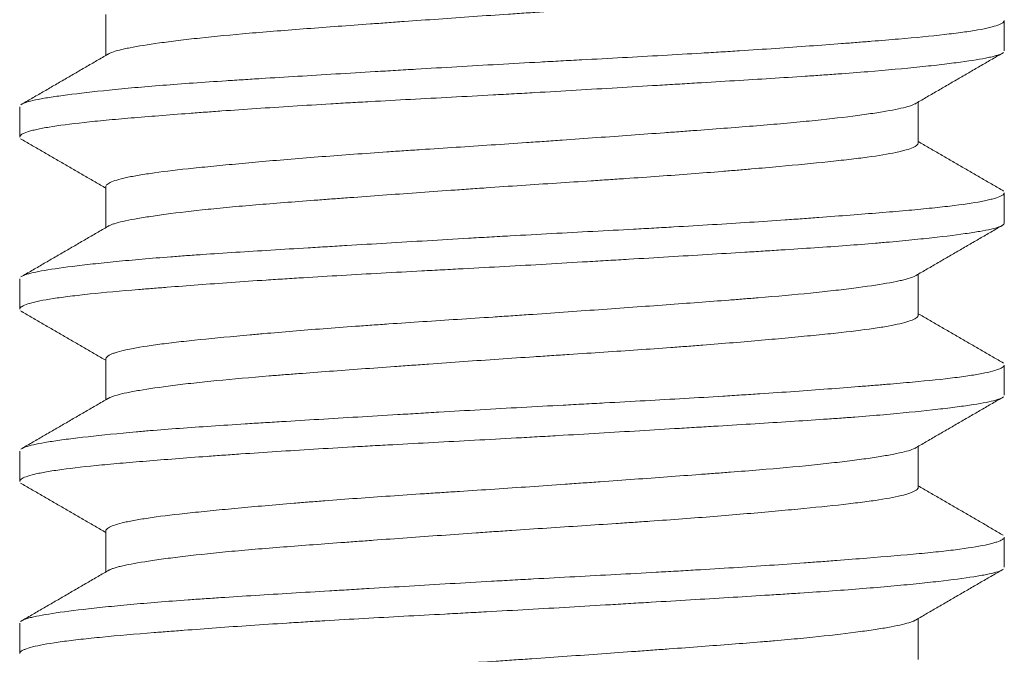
# Model space of a CAD drawing. Header units: millimetres. Extents: x 28 to 2257, y 19 to 785.
# Tile 45 of 55: x 1655.35 to 1659.35, y 378.72 to 381.3. Entities that reach past the tile are written whole.
import ezdxf

# ---------------------------------------------------------------- set-up
doc = ezdxf.new("R2010")
doc.units = ezdxf.units.MM
doc.layers.add('1', color=7, linetype='Continuous', true_color=0xffffff)

msp = doc.modelspace()

# ---------------------------------------------------------------- linework, layer by layer
at = {"layer": '1', "color": 155, "linetype": 'Continuous', "lineweight": 18}
for p, q in [((1655.7032, 381.3193), (1655.7032, 381.1523)), ((1659.3532, 381.1714), (1659.3532, 381.2934)), ((1655.3532, 380.9438), (1655.3532, 380.8215)), ((1659.0032, 380.796), (1659.0032, 380.9626)), ((1655.7032, 380.6189), (1655.7032, 380.4523)), ((1659.35, 380.6003), (1659.3452, 380.6038)), ((1659.3532, 380.4711), (1659.3532, 380.5938)), ((1659.0032, 380.0956), (1659.0032, 380.2626)), ((1655.3532, 380.2434), (1655.3532, 380.1212)), ((1655.7032, 379.9193), (1655.7032, 379.7523)), ((1659.3532, 379.7715), (1659.3532, 379.8936)), ((1655.3532, 379.5439), (1655.3532, 379.4213)), ((1659.0032, 379.3957), (1659.0032, 379.5626)), ((1655.7032, 379.219), (1655.7032, 379.0523)), ((1659.3532, 379.071), (1659.3532, 379.1935)), ((1659.0032, 378.6959), (1659.0032, 378.8626)), ((1655.3532, 378.8434), (1655.3532, 378.7215))]:
    msp.add_line(p, q, dxfattribs=at)
for points, knots in [([(1655.713, 381.158), (1655.7168, 381.1603), (1655.7217, 381.1626), (1655.7359, 381.1679), (1655.7461, 381.171), (1655.7647, 381.1757), (1655.7714, 381.1773), (1655.7857, 381.1804), (1655.7934, 381.182), (1655.834, 381.1899), (1655.8739, 381.1964), (1655.945, 381.2063), (1655.9705, 381.2096), (1656.0117, 381.2146), (1656.0259, 381.2163), (1656.0549, 381.2197), (1656.0698, 381.2213), (1656.1461, 381.2297), (1656.213, 381.2361), (1656.3222, 381.2455), (1656.36, 381.2486), (1656.4387, 381.2549), (1656.479, 381.258), (1656.6025, 381.2674), (1656.6884, 381.2737), (1656.8002, 381.2818), (1656.8228, 381.2835), (1656.8684, 381.2868), (1656.8915, 381.2885), (1656.9611, 381.2935), (1657.0078, 381.2968), (1657.1483, 381.3069), (1657.243, 381.3136), (1657.3624, 381.3217), (1657.3863, 381.3233), (1657.4343, 381.3265), (1657.4584, 381.3281), (1657.5303, 381.3329), (1657.5778, 381.336), (1657.7187, 381.3452), (1657.8108, 381.3513), (1657.9236, 381.3593), (1657.946, 381.3608), (1657.9906, 381.3641), (1658.0128, 381.3657), (1658.0784, 381.3706), (1658.121, 381.3738), (1658.2454, 381.3837), (1658.324, 381.3904), (1658.4166, 381.3987), (1658.4348, 381.4004), (1658.4707, 381.4037), (1658.4883, 381.4054), (1658.5398, 381.4102), (1658.5725, 381.4134), (1658.6656, 381.4228), (1658.7213, 381.4289), (1658.7827, 381.4368), (1658.7945, 381.4384), (1658.8174, 381.4415), (1658.8283, 381.4431), (1658.8596, 381.4479), (1658.8784, 381.4511), (1658.9292, 381.4609), (1658.9552, 381.4675), (1658.9779, 381.4759), (1658.982, 381.4776), (1658.989, 381.481), (1658.992, 381.4827), (1658.9994, 381.4877), (1659.0022, 381.491), (1659.0031, 381.4947), (1659.0031, 381.4952), (1659.0032, 381.4957)], [0, 0, 0, 0, 0.021101, 0.021101, 0.049771, 0.049771, 0.064106, 0.064106, 0.07844, 0.07844, 0.13578, 0.13578, 0.16445, 0.16445, 0.178784, 0.178784, 0.193119, 0.193119, 0.250459, 0.250459, 0.279128, 0.279128, 0.307798, 0.307798, 0.365138, 0.365138, 0.379472, 0.379472, 0.393807, 0.393807, 0.422477, 0.422477, 0.479817, 0.479817, 0.494151, 0.494151, 0.508486, 0.508486, 0.537156, 0.537156, 0.594495, 0.594495, 0.60883, 0.60883, 0.623165, 0.623165, 0.651835, 0.651835, 0.709174, 0.709174, 0.723509, 0.723509, 0.737844, 0.737844, 0.766514, 0.766514, 0.823853, 0.823853, 0.838188, 0.838188, 0.852523, 0.852523, 0.881193, 0.881193, 0.938532, 0.938532, 0.952867, 0.952867, 0.967202, 0.967202, 0.995872, 0.995872, 1, 1, 1, 1]), ([(1655.3619, 380.9542), (1655.3626, 380.9546), (1655.3634, 380.9551), (1655.3761, 380.9615), (1655.3972, 380.9674), (1655.4356, 380.975), (1655.444, 380.9765), (1655.4616, 380.9796), (1655.4898, 380.9842), (1655.5228, 380.9888), (1655.5951, 380.9983), (1655.6517, 381.0048), (1655.7333, 381.013), (1655.7501, 381.0147), (1655.7847, 381.018), (1655.8378, 381.0229), (1655.8947, 381.0277), (1656.0134, 381.0371), (1656.099, 381.0431), (1656.2146, 381.0507), (1656.2381, 381.0522), (1656.2857, 381.0552), (1656.3578, 381.0598), (1656.4321, 381.0643), (1656.5837, 381.0736), (1656.6887, 381.0799), (1656.825, 381.0881), (1656.8526, 381.0897), (1656.9077, 381.093), (1656.9905, 381.098), (1657.0738, 381.1029), (1657.2411, 381.1127), (1657.3536, 381.1191), (1657.4953, 381.1268), (1657.5237, 381.1283), (1657.5802, 381.1314), (1657.6644, 381.1359), (1657.7473, 381.1403), (1657.9114, 381.1493), (1658.0186, 381.1553), (1658.1496, 381.1632), (1658.1756, 381.1648), (1658.227, 381.1679), (1658.303, 381.1727), (1658.3761, 381.1776), (1658.5183, 381.1873), (1658.608, 381.1939), (1658.7134, 381.202), (1658.7342, 381.2036), (1658.7746, 381.2068), (1658.8339, 381.2115), (1658.8888, 381.216), (1658.9931, 381.225), (1659.0552, 381.231), (1659.1231, 381.2387), (1659.1362, 381.2402), (1659.1612, 381.2433), (1659.1969, 381.248), (1659.2275, 381.2527), (1659.282, 381.2623), (1659.3094, 381.2689), (1659.332, 381.2772), (1659.336, 381.2789), (1659.3427, 381.2822), (1659.3502, 381.2867), (1659.3532, 381.2912), (1659.3532, 381.294)], [0, 0, 0, 0, 0.003996, 0.003996, 0.059503, 0.059503, 0.073379, 0.073379, 0.087256, 0.115009, 0.115009, 0.170515, 0.170515, 0.184392, 0.184392, 0.198268, 0.226021, 0.226021, 0.281528, 0.281528, 0.295404, 0.295404, 0.309281, 0.337034, 0.337034, 0.39254, 0.39254, 0.406417, 0.406417, 0.420293, 0.448046, 0.448046, 0.503552, 0.503552, 0.517429, 0.517429, 0.531306, 0.559059, 0.559059, 0.614565, 0.614565, 0.628441, 0.628441, 0.642318, 0.670071, 0.670071, 0.725577, 0.725577, 0.739454, 0.739454, 0.75333, 0.781083, 0.781083, 0.83659, 0.83659, 0.850466, 0.850466, 0.864343, 0.892096, 0.892096, 0.947602, 0.947602, 0.961479, 0.961479, 0.975355, 1, 1, 1, 1]), ([(1659.3437, 381.1603), (1659.339, 381.1577), (1659.3324, 381.1551), (1659.3193, 381.151), (1659.3139, 381.1495), (1659.3019, 381.1465), (1659.2953, 381.145), (1659.2593, 381.1374), (1659.2216, 381.1313), (1659.1522, 381.1219), (1659.1269, 381.1187), (1659.0857, 381.1139), (1659.0714, 381.1122), (1659.0417, 381.109), (1659.0263, 381.1073), (1658.9467, 381.0991), (1658.876, 381.0925), (1658.7596, 381.083), (1658.719, 381.0799), (1658.6557, 381.0753), (1658.6341, 381.0738), (1658.5901, 381.0707), (1658.5676, 381.0692), (1658.4534, 381.0617), (1658.3576, 381.0557), (1658.2074, 381.0465), (1658.1562, 381.0434), (1658.0779, 381.0387), (1658.0515, 381.0371), (1657.9981, 381.0339), (1657.9711, 381.0322), (1657.8354, 381.0241), (1657.7254, 381.0175), (1657.5585, 381.0076), (1657.5025, 381.0044), (1657.418, 380.9995), (1657.3898, 380.9979), (1657.3332, 380.9948), (1657.3047, 380.9932), (1657.1627, 380.9854), (1657.051, 380.9795), (1656.8862, 380.9706), (1656.8317, 380.9676), (1656.7507, 380.9631), (1656.7238, 380.9615), (1656.6703, 380.9585), (1656.6436, 380.9569), (1656.5115, 380.9491), (1656.4107, 380.9427), (1656.2668, 380.933), (1656.2201, 380.9298), (1656.1518, 380.9248), (1656.1293, 380.9232), (1656.085, 380.9199), (1656.0631, 380.9183), (1655.9558, 380.9101), (1655.8775, 380.9039), (1655.7707, 380.8949), (1655.737, 380.8919), (1655.6891, 380.8874), (1655.6735, 380.8859), (1655.6435, 380.8828), (1655.6288, 380.8813), (1655.5586, 380.8736), (1655.5115, 380.8675), (1655.454, 380.8579), (1655.4371, 380.8547), (1655.4151, 380.8498), (1655.4083, 380.8482), (1655.3958, 380.8449), (1655.3902, 380.8432), (1655.3649, 380.8349), (1655.3544, 380.8283), (1655.3532, 380.8215), (1655.3532, 380.821), (1655.3532, 380.8205)], [0, 0, 0, 0, 0.024201, 0.024201, 0.038077, 0.038077, 0.051954, 0.051954, 0.10746, 0.10746, 0.135213, 0.135213, 0.14909, 0.14909, 0.162966, 0.162966, 0.218472, 0.218472, 0.246226, 0.246226, 0.260102, 0.260102, 0.273979, 0.273979, 0.329485, 0.329485, 0.357238, 0.357238, 0.371115, 0.371115, 0.384991, 0.384991, 0.440497, 0.440497, 0.46825, 0.46825, 0.482127, 0.482127, 0.496004, 0.496004, 0.55151, 0.55151, 0.579263, 0.579263, 0.593139, 0.593139, 0.607016, 0.607016, 0.662522, 0.662522, 0.690275, 0.690275, 0.704152, 0.704152, 0.718028, 0.718028, 0.773535, 0.773535, 0.801288, 0.801288, 0.815164, 0.815164, 0.829041, 0.829041, 0.884547, 0.884547, 0.9123, 0.9123, 0.926177, 0.926177, 0.940053, 0.940053, 0.99556, 0.99556, 1, 1, 1, 1]), ([(1658.992, 380.9561), (1658.9905, 380.9553), (1658.9889, 380.9544), (1658.9804, 380.9505), (1658.9717, 380.9474), (1658.9394, 380.9381), (1658.91, 380.9318), (1658.8631, 380.9238), (1658.8532, 380.9221), (1658.8324, 380.9188), (1658.8215, 380.9172), (1658.7876, 380.9122), (1658.7633, 380.9089), (1658.6853, 380.8989), (1658.6265, 380.8922), (1658.5446, 380.8839), (1658.5277, 380.8823), (1658.4932, 380.879), (1658.4756, 380.8774), (1658.4221, 380.8726), (1658.3851, 380.8695), (1658.2707, 380.8602), (1658.1897, 380.854), (1658.0824, 380.846), (1658.0605, 380.8444), (1658.0166, 380.8411), (1657.9945, 380.8395), (1657.9277, 380.8346), (1657.8826, 380.8313), (1657.7457, 380.8214), (1657.6521, 380.8147), (1657.5324, 380.8062), (1657.5083, 380.8045), (1657.4602, 380.8012), (1657.4362, 380.7995), (1657.3643, 380.7945), (1657.3165, 380.7913), (1657.1734, 380.7818), (1657.0786, 380.7757), (1656.9607, 380.7679), (1656.9372, 380.7663), (1656.8908, 380.7631), (1656.8678, 380.7616), (1656.7994, 380.7568), (1656.7098, 380.7505), (1656.6235, 380.744), (1656.5388, 380.7374), (1656.4973, 380.7341), (1656.3754, 380.724), (1656.2999, 380.7172), (1656.195, 380.7074), (1656.1614, 380.7042), (1656.1132, 380.6994), (1656.0975, 380.6978), (1656.0667, 380.6947), (1656.0517, 380.6931), (1655.9788, 380.6852), (1655.928, 380.679), (1655.8628, 380.6695), (1655.8328, 380.6647), (1655.8071, 380.6598), (1655.7909, 380.6565), (1655.7833, 380.6548), (1655.7478, 380.6465), (1655.7278, 380.6397), (1655.71, 380.6297), (1655.7042, 380.6247), (1655.7031, 380.6198), (1655.7032, 380.6182)], [0, 0, 0, 0, 0.007597, 0.007597, 0.036372, 0.036372, 0.093923, 0.093923, 0.10831, 0.10831, 0.122698, 0.122698, 0.151473, 0.151473, 0.209024, 0.209024, 0.223412, 0.223412, 0.237799, 0.237799, 0.266575, 0.266575, 0.324125, 0.324125, 0.338513, 0.338513, 0.352901, 0.352901, 0.381676, 0.381676, 0.439227, 0.439227, 0.453614, 0.453614, 0.468002, 0.468002, 0.496777, 0.496777, 0.554328, 0.554328, 0.568715, 0.568715, 0.583103, 0.583103, 0.611878, 0.640654, 0.640654, 0.669429, 0.669429, 0.72698, 0.72698, 0.755755, 0.755755, 0.770143, 0.770143, 0.78453, 0.78453, 0.842081, 0.842081, 0.870856, 0.885244, 0.885244, 0.899632, 0.899632, 0.957182, 0.957182, 0.985958, 1, 1, 1, 1]), ([(1655.7136, 380.4584), (1655.7139, 380.4586), (1655.7142, 380.4587), (1655.7174, 380.4605), (1655.7207, 380.462), (1655.7284, 380.4652), (1655.7328, 380.4667), (1655.7571, 380.4744), (1655.7844, 380.4806), (1655.8371, 380.4902), (1655.8567, 380.4934), (1655.889, 380.4983), (1655.9003, 380.5), (1655.9237, 380.5033), (1655.9358, 380.505), (1655.9984, 380.5133), (1656.055, 380.52), (1656.1499, 380.5298), (1656.1832, 380.5331), (1656.2531, 380.5396), (1656.2893, 380.5427), (1656.4014, 380.5521), (1656.4807, 380.5582), (1656.5855, 380.566), (1656.6067, 380.5676), (1656.6498, 380.5708), (1656.6717, 380.5724), (1656.7379, 380.5773), (1656.7825, 380.5806), (1656.9181, 380.5904), (1657.0104, 380.5971), (1657.1285, 380.6055), (1657.1522, 380.6071), (1657.1999, 380.6105), (1657.224, 380.6122), (1657.2959, 380.6172), (1657.3437, 380.6205), (1657.4866, 380.63), (1657.5811, 380.6361), (1657.6984, 380.6439), (1657.7218, 380.6454), (1657.7685, 380.6486), (1657.7918, 380.6501), (1657.861, 380.6549), (1657.9062, 380.658), (1658.0393, 380.6675), (1658.1247, 380.674), (1658.2271, 380.6823), (1658.2473, 380.684), (1658.2874, 380.6874), (1658.3072, 380.689), (1658.3652, 380.6941), (1658.4025, 380.6974), (1658.51, 380.7073), (1658.576, 380.7136), (1658.6664, 380.723), (1658.6952, 380.7262), (1658.7487, 380.7324), (1658.7736, 380.7355), (1658.8427, 380.7449), (1658.8815, 380.7513), (1658.9206, 380.7595), (1658.928, 380.7612), (1658.9417, 380.7645), (1658.948, 380.7662), (1658.9655, 380.7712), (1658.975, 380.7746), (1658.9962, 380.784), (1659.0031, 380.7901), (1659.0032, 380.796)], [0, 0, 0, 0, 0.001606, 0.001606, 0.01594, 0.01594, 0.030275, 0.030275, 0.087615, 0.087615, 0.116284, 0.116284, 0.130619, 0.130619, 0.144954, 0.144954, 0.202294, 0.202294, 0.230963, 0.230963, 0.259633, 0.259633, 0.316972, 0.316972, 0.331307, 0.331307, 0.345642, 0.345642, 0.374312, 0.374312, 0.431651, 0.431651, 0.445986, 0.445986, 0.460321, 0.460321, 0.488991, 0.488991, 0.54633, 0.54633, 0.560665, 0.560665, 0.575, 0.575, 0.60367, 0.60367, 0.661009, 0.661009, 0.675344, 0.675344, 0.689679, 0.689679, 0.718349, 0.718349, 0.775688, 0.775688, 0.804358, 0.804358, 0.833028, 0.833028, 0.890367, 0.890367, 0.904702, 0.904702, 0.919037, 0.919037, 0.947706, 0.947706, 1, 1, 1, 1]), ([(1655.3624, 380.2545), (1655.3645, 380.2557), (1655.3669, 380.2568), (1655.3734, 380.2595), (1655.3776, 380.261), (1655.3873, 380.264), (1655.4036, 380.2685), (1655.425, 380.273), (1655.4745, 380.282), (1655.5164, 380.2882), (1655.5802, 380.2962), (1655.5935, 380.2979), (1655.6212, 380.3011), (1655.6643, 380.306), (1655.7115, 380.3109), (1655.8116, 380.3207), (1655.8858, 380.3272), (1655.988, 380.335), (1656.0089, 380.3366), (1656.0515, 380.3397), (1656.1164, 380.3442), (1656.1842, 380.3487), (1656.3237, 380.3577), (1656.4217, 380.3637), (1656.5507, 380.3715), (1656.5769, 380.3731), (1656.6295, 380.3763), (1656.7089, 380.3811), (1656.7895, 380.3859), (1656.9524, 380.3957), (1657.0631, 380.4023), (1657.2043, 380.4105), (1657.2327, 380.4122), (1657.2894, 380.4154), (1657.3743, 380.4202), (1657.4587, 380.4248), (1657.6266, 380.4339), (1657.7375, 380.4398), (1657.8749, 380.4473), (1657.9023, 380.4488), (1657.9567, 380.4519), (1658.0375, 380.4565), (1658.116, 380.4611), (1658.2698, 380.4705), (1658.3683, 380.4769), (1658.4862, 380.4852), (1658.5096, 380.4868), (1658.5555, 380.4901), (1658.623, 380.4951), (1658.6866, 380.4999), (1658.809, 380.5095), (1658.884, 380.5155), (1658.9691, 380.523), (1658.9858, 380.5246), (1659.0179, 380.5276), (1659.0645, 380.5321), (1659.1062, 380.5367), (1659.1832, 380.5458), (1659.2261, 380.5521), (1659.2688, 380.5602), (1659.2768, 380.5619), (1659.2916, 380.5652), (1659.3119, 380.5701), (1659.3269, 380.575), (1659.3467, 380.5835), (1659.3529, 380.5887), (1659.3532, 380.5937)], [0, 0, 0, 0, 0.010676, 0.010676, 0.024577, 0.024577, 0.038479, 0.066281, 0.066281, 0.121886, 0.121886, 0.135787, 0.135787, 0.149689, 0.177491, 0.177491, 0.233096, 0.233096, 0.246997, 0.246997, 0.260899, 0.288701, 0.288701, 0.344306, 0.344306, 0.358207, 0.358207, 0.372109, 0.399911, 0.399911, 0.455516, 0.455516, 0.469417, 0.469417, 0.483319, 0.511121, 0.511121, 0.566726, 0.566726, 0.580627, 0.580627, 0.594528, 0.622331, 0.622331, 0.677936, 0.677936, 0.691837, 0.691837, 0.705738, 0.733541, 0.733541, 0.789146, 0.789146, 0.803047, 0.803047, 0.816948, 0.844751, 0.844751, 0.900356, 0.900356, 0.914257, 0.914257, 0.928158, 0.955961, 0.955961, 1, 1, 1, 1]), ([(1659.3532, 380.4707), (1659.3532, 380.47), (1659.353, 380.4693), (1659.3522, 380.467), (1659.351, 380.4655), (1659.342, 380.4578), (1659.3254, 380.4519), (1659.2866, 380.443), (1659.2714, 380.44), (1659.2451, 380.4354), (1659.2357, 380.4339), (1659.2158, 380.4308), (1659.2052, 380.4292), (1659.1497, 380.4213), (1659.0971, 380.4149), (1659.0062, 380.4052), (1658.9739, 380.4019), (1658.9223, 380.397), (1658.9046, 380.3953), (1658.8682, 380.3921), (1658.8495, 380.3904), (1658.7538, 380.3823), (1658.6711, 380.3762), (1658.5383, 380.3672), (1658.4925, 380.3643), (1658.4216, 380.3597), (1658.3976, 380.3582), (1658.3488, 380.3552), (1658.324, 380.3536), (1658.1989, 380.346), (1658.0956, 380.3397), (1657.936, 380.3301), (1657.882, 380.3269), (1657.7998, 380.3219), (1657.7722, 380.3203), (1657.7165, 380.317), (1657.6885, 380.3153), (1657.5483, 380.307), (1657.436, 380.3005), (1657.2677, 380.2911), (1657.2115, 380.2881), (1657.1273, 380.2836), (1657.0992, 380.2821), (1657.0431, 380.2791), (1657.0149, 380.2776), (1656.8754, 380.27), (1656.7669, 380.2641), (1656.6089, 380.2549), (1656.557, 380.2518), (1656.4804, 380.247), (1656.455, 380.2454), (1656.4047, 380.2422), (1656.3797, 380.2406), (1656.2567, 380.2324), (1656.1644, 380.2259), (1656.0347, 380.2161), (1655.9929, 380.2129), (1655.9325, 380.2082), (1655.9127, 380.2066), (1655.8739, 380.2035), (1655.8549, 380.2019), (1655.7624, 380.1943), (1655.6966, 380.1884), (1655.6099, 380.1793), (1655.583, 380.1763), (1655.5457, 380.1716), (1655.5337, 380.1701), (1655.5109, 380.1669), (1655.5, 380.1653), (1655.4485, 380.1574), (1655.4167, 380.1509), (1655.3828, 380.141), (1655.3738, 380.1377), (1655.3638, 380.1328), (1655.3611, 380.1312), (1655.3568, 380.1279), (1655.3552, 380.1262), (1655.3535, 380.1233), (1655.3532, 380.1221), (1655.3532, 380.1208)], [0, 0, 0, 0, 0.005927, 0.005927, 0.019397, 0.019397, 0.073276, 0.073276, 0.100216, 0.100216, 0.113685, 0.113685, 0.127155, 0.127155, 0.181034, 0.181034, 0.207974, 0.207974, 0.221444, 0.221444, 0.234914, 0.234914, 0.288793, 0.288793, 0.315733, 0.315733, 0.329203, 0.329203, 0.342672, 0.342672, 0.396552, 0.396552, 0.423491, 0.423491, 0.436961, 0.436961, 0.450431, 0.450431, 0.50431, 0.50431, 0.53125, 0.53125, 0.54472, 0.54472, 0.55819, 0.55819, 0.612069, 0.612069, 0.639009, 0.639009, 0.652478, 0.652478, 0.665948, 0.665948, 0.719828, 0.719828, 0.746767, 0.746767, 0.760237, 0.760237, 0.773707, 0.773707, 0.827586, 0.827586, 0.854526, 0.854526, 0.867996, 0.867996, 0.881466, 0.881466, 0.935345, 0.935345, 0.962284, 0.962284, 0.975754, 0.975754, 0.989224, 0.989224, 1, 1, 1, 1]), ([(1658.9928, 380.2566), (1658.9861, 380.2526), (1658.976, 380.2487), (1658.9573, 380.2432), (1658.9515, 380.2416), (1658.9387, 380.2385), (1658.9319, 380.2369), (1658.9099, 380.2322), (1658.8933, 380.229), (1658.8379, 380.2194), (1658.7935, 380.2128), (1658.7283, 380.2044), (1658.7147, 380.2027), (1658.6869, 380.1993), (1658.6726, 380.1977), (1658.6285, 380.1926), (1658.5976, 380.1893), (1658.5005, 380.1794), (1658.4297, 380.1732), (1658.3336, 380.1653), (1658.314, 380.1637), (1658.2744, 380.1606), (1658.2543, 380.159), (1658.1935, 380.1543), (1658.152, 380.1512), (1658.0247, 380.1417), (1657.9362, 380.1352), (1657.7513, 380.1218), (1657.6577, 380.1151), (1657.5156, 380.105), (1657.4442, 380.1), (1657.3721, 380.0951), (1657.324, 380.0918), (1657.2998, 380.0902), (1657.179, 380.0822), (1657.0842, 380.0761), (1656.9444, 380.0668), (1656.8752, 380.0621), (1656.8069, 380.0573), (1656.7616, 380.0541), (1656.739, 380.0525), (1656.6277, 380.0444), (1656.543, 380.0379), (1656.4224, 380.0279), (1656.3638, 380.0228), (1656.3075, 380.0178), (1656.2706, 380.0144), (1656.2524, 380.0128), (1656.1639, 380.0045), (1656.0995, 379.9982), (1656.0126, 379.9889), (1655.9852, 379.9858), (1655.9337, 379.9795), (1655.9095, 379.9763), (1655.8432, 379.9667), (1655.8069, 379.9603), (1655.7641, 379.9504), (1655.7518, 379.947), (1655.7363, 379.942), (1655.7317, 379.9402), (1655.7234, 379.9368), (1655.7198, 379.9352), (1655.7076, 379.9284), (1655.7031, 379.9235), (1655.7032, 379.9187)], [0, 0, 0, 0, 0.036372, 0.036372, 0.05076, 0.05076, 0.065147, 0.065147, 0.093923, 0.093923, 0.151473, 0.151473, 0.165861, 0.165861, 0.180249, 0.180249, 0.209024, 0.209024, 0.266575, 0.266575, 0.280962, 0.280962, 0.29535, 0.29535, 0.324125, 0.324125, 0.381676, 0.381676, 0.439227, 0.439227, 0.468002, 0.48239, 0.48239, 0.496777, 0.496777, 0.554328, 0.554328, 0.583103, 0.597491, 0.597491, 0.611878, 0.611878, 0.669429, 0.669429, 0.698204, 0.712592, 0.712592, 0.72698, 0.72698, 0.78453, 0.78453, 0.813306, 0.813306, 0.842081, 0.842081, 0.899632, 0.899632, 0.928407, 0.928407, 0.942795, 0.942795, 0.957182, 0.957182, 1, 1, 1, 1]), ([(1655.7124, 379.7576), (1655.7199, 379.7623), (1655.732, 379.7669), (1655.7599, 379.7747), (1655.7731, 379.7778), (1655.796, 379.7825), (1655.8041, 379.7841), (1655.8213, 379.7873), (1655.8303, 379.7889), (1655.8779, 379.797), (1655.9232, 379.8035), (1656.0019, 379.8135), (1656.03, 379.8169), (1656.0898, 379.8236), (1656.1212, 379.8269), (1656.2195, 379.8367), (1656.2905, 379.8429), (1656.3862, 379.8507), (1656.4057, 379.8523), (1656.4453, 379.8554), (1656.4655, 379.8569), (1656.527, 379.8617), (1656.5688, 379.8648), (1656.6965, 379.8743), (1656.7848, 379.8807), (1656.8991, 379.889), (1656.9221, 379.8907), (1656.9687, 379.894), (1656.9922, 379.8957), (1657.0628, 379.9008), (1657.1099, 379.9042), (1657.2518, 379.9142), (1657.3468, 379.9207), (1657.4662, 379.9286), (1657.4901, 379.9302), (1657.5379, 379.9333), (1657.5619, 379.9349), (1657.6332, 379.9396), (1657.6802, 379.9427), (1657.8193, 379.9519), (1657.9098, 379.9582), (1658.0199, 379.9662), (1658.0418, 379.9678), (1658.0852, 379.9711), (1658.1067, 379.9728), (1658.1703, 379.9777), (1658.2114, 379.981), (1658.3311, 379.991), (1658.4062, 379.9977), (1658.5114, 380.0075), (1658.5454, 380.0108), (1658.6096, 380.0171), (1658.64, 380.0202), (1658.7262, 380.0295), (1658.7769, 380.0357), (1658.8317, 380.0436), (1658.8423, 380.0453), (1658.8624, 380.0485), (1658.8719, 380.0501), (1658.899, 380.055), (1658.9151, 380.0582), (1658.9573, 380.0681), (1658.9776, 380.0748), (1658.9929, 380.0832), (1658.9954, 380.0849), (1658.9994, 380.0883), (1659.0009, 380.0899), (1659.0027, 380.093), (1659.0031, 380.0945), (1659.0032, 380.0959)], [0, 0, 0, 0, 0.04304, 0.04304, 0.071658, 0.071658, 0.085966, 0.085966, 0.100275, 0.100275, 0.157509, 0.157509, 0.186126, 0.186126, 0.214744, 0.214744, 0.271978, 0.271978, 0.286287, 0.286287, 0.300595, 0.300595, 0.329212, 0.329212, 0.386447, 0.386447, 0.400755, 0.400755, 0.415064, 0.415064, 0.443681, 0.443681, 0.500916, 0.500916, 0.515224, 0.515224, 0.529533, 0.529533, 0.55815, 0.55815, 0.615385, 0.615385, 0.629693, 0.629693, 0.644002, 0.644002, 0.672619, 0.672619, 0.729853, 0.729853, 0.758471, 0.758471, 0.787088, 0.787088, 0.844322, 0.844322, 0.858631, 0.858631, 0.87294, 0.87294, 0.901557, 0.901557, 0.958791, 0.958791, 0.9731, 0.9731, 0.987408, 0.987408, 1, 1, 1, 1]), ([(1655.3621, 379.5543), (1655.3658, 379.5564), (1655.3706, 379.5585), (1655.3935, 379.5665), (1655.4199, 379.5724), (1655.4646, 379.58), (1655.4741, 379.5816), (1655.4944, 379.5847), (1655.5264, 379.5894), (1655.563, 379.5942), (1655.6425, 379.6038), (1655.7036, 379.6103), (1655.7903, 379.6185), (1655.8082, 379.6202), (1655.845, 379.6234), (1655.8637, 379.6251), (1655.9212, 379.6299), (1655.9611, 379.633), (1656.0854, 379.6422), (1656.1743, 379.6481), (1656.2933, 379.6557), (1656.3175, 379.6572), (1656.3666, 379.6603), (1656.4409, 379.6649), (1656.5171, 379.6695), (1656.6721, 379.6789), (1656.7788, 379.6853), (1656.9165, 379.6935), (1656.9443, 379.6952), (1657.0001, 379.6985), (1657.0839, 379.7035), (1657.1678, 379.7084), (1657.3359, 379.7181), (1657.4483, 379.7243), (1657.5891, 379.7319), (1657.6173, 379.7334), (1657.6736, 379.7364), (1657.7575, 379.7409), (1657.8397, 379.7454), (1658.0019, 379.7544), (1658.1072, 379.7605), (1658.2351, 379.7684), (1658.2605, 379.7701), (1658.3109, 379.7733), (1658.3852, 379.7782), (1658.4563, 379.783), (1658.5942, 379.7928), (1658.6804, 379.7994), (1658.781, 379.8073), (1658.8008, 379.8089), (1658.8394, 379.812), (1658.8959, 379.8166), (1658.9478, 379.8211), (1659.0458, 379.8301), (1659.1032, 379.836), (1659.165, 379.8438), (1659.1769, 379.8454), (1659.1995, 379.8485), (1659.2316, 379.8533), (1659.2585, 379.8581), (1659.3054, 379.8678), (1659.3276, 379.8744), (1659.3436, 379.8827), (1659.3462, 379.8843), (1659.3502, 379.8876), (1659.3516, 379.8892), (1659.3528, 379.8917), (1659.3531, 379.8926), (1659.3532, 379.8935)], [0, 0, 0, 0, 0.019128, 0.019128, 0.074733, 0.074733, 0.088634, 0.088634, 0.102536, 0.130338, 0.130338, 0.185943, 0.185943, 0.199844, 0.199844, 0.213746, 0.213746, 0.241548, 0.241548, 0.297153, 0.297153, 0.311054, 0.311054, 0.324956, 0.352758, 0.352758, 0.408363, 0.408363, 0.422264, 0.422264, 0.436165, 0.463968, 0.463968, 0.519573, 0.519573, 0.533474, 0.533474, 0.547375, 0.575178, 0.575178, 0.630783, 0.630783, 0.644684, 0.644684, 0.658585, 0.686388, 0.686388, 0.741993, 0.741993, 0.755894, 0.755894, 0.769795, 0.797598, 0.797598, 0.853203, 0.853203, 0.867104, 0.867104, 0.881005, 0.908808, 0.908808, 0.964413, 0.964413, 0.978314, 0.978314, 0.992215, 0.992215, 1, 1, 1, 1]), ([(1659.344, 379.7604), (1659.3422, 379.7594), (1659.3402, 379.7584), (1659.3344, 379.756), (1659.3303, 379.7545), (1659.321, 379.7515), (1659.3156, 379.7499), (1659.2862, 379.7424), (1659.2537, 379.7364), (1659.1915, 379.7272), (1659.1686, 379.724), (1659.1309, 379.7192), (1659.1177, 379.7176), (1659.0903, 379.7144), (1659.076, 379.7128), (1659.0022, 379.7046), (1658.9358, 379.698), (1658.8252, 379.6883), (1658.7866, 379.6851), (1658.7258, 379.6804), (1658.7051, 379.6789), (1658.6627, 379.6758), (1658.641, 379.6743), (1658.5312, 379.6667), (1658.4384, 379.6607), (1658.2919, 379.6517), (1658.2419, 379.6486), (1658.165, 379.6439), (1658.139, 379.6424), (1658.0865, 379.6392), (1658.0599, 379.6376), (1657.9266, 379.6295), (1657.818, 379.623), (1657.6522, 379.6132), (1657.5965, 379.6099), (1657.5122, 379.6049), (1657.484, 379.6033), (1657.4272, 379.6001), (1657.3987, 379.5984), (1657.257, 379.5905), (1657.1449, 379.5845), (1656.9786, 379.5756), (1656.9235, 379.5726), (1656.8413, 379.5681), (1656.814, 379.5666), (1656.7595, 379.5636), (1656.7323, 379.562), (1656.5982, 379.5543), (1656.4953, 379.5481), (1656.3474, 379.5385), (1656.2992, 379.5352), (1656.2285, 379.5303), (1656.2052, 379.5287), (1656.1591, 379.5254), (1656.1364, 379.5237), (1656.0252, 379.5155), (1655.9432, 379.5091), (1655.8304, 379.4999), (1655.7945, 379.4969), (1655.7432, 379.4924), (1655.7266, 379.4909), (1655.6942, 379.4879), (1655.6784, 379.4863), (1655.6026, 379.4788), (1655.5508, 379.4727), (1655.4859, 379.4633), (1655.4664, 379.4601), (1655.4405, 379.4553), (1655.4324, 379.4536), (1655.4173, 379.4503), (1655.4104, 379.4487), (1655.3786, 379.4404), (1655.3629, 379.4338), (1655.3542, 379.4251), (1655.3531, 379.4229), (1655.3532, 379.4206)], [0, 0, 0, 0, 0.009103, 0.009103, 0.02298, 0.02298, 0.036856, 0.036856, 0.092362, 0.092362, 0.120115, 0.120115, 0.133992, 0.133992, 0.147869, 0.147869, 0.203375, 0.203375, 0.231128, 0.231128, 0.245004, 0.245004, 0.258881, 0.258881, 0.314387, 0.314387, 0.34214, 0.34214, 0.356017, 0.356017, 0.369893, 0.369893, 0.4254, 0.4254, 0.453153, 0.453153, 0.467029, 0.467029, 0.480906, 0.480906, 0.536412, 0.536412, 0.564165, 0.564165, 0.578042, 0.578042, 0.591918, 0.591918, 0.647425, 0.647425, 0.675178, 0.675178, 0.689054, 0.689054, 0.702931, 0.702931, 0.758437, 0.758437, 0.78619, 0.78619, 0.800067, 0.800067, 0.813943, 0.813943, 0.869449, 0.869449, 0.897202, 0.897202, 0.911079, 0.911079, 0.924956, 0.924956, 0.980462, 0.980462, 1, 1, 1, 1]), ([(1658.9935, 379.557), (1658.9921, 379.5561), (1658.9906, 379.5553), (1658.9827, 379.5514), (1658.9744, 379.5483), (1658.9433, 379.539), (1658.9146, 379.5328), (1658.8591, 379.523), (1658.8387, 379.5198), (1658.7944, 379.5132), (1658.7466, 379.5066), (1658.6782, 379.4982), (1658.6331, 379.4932), (1658.6022, 379.4898), (1658.5862, 379.4881), (1658.5046, 379.4798), (1658.4339, 379.4735), (1658.3203, 379.4642), (1658.2616, 379.4595), (1658.2, 379.4548), (1658.1582, 379.4517), (1658.1369, 379.4501), (1658.0299, 379.4421), (1657.9415, 379.4356), (1657.8049, 379.4257), (1657.7356, 379.4207), (1657.6648, 379.4156), (1657.6172, 379.4122), (1657.5933, 379.4105), (1657.4738, 379.4021), (1657.3783, 379.3954), (1657.2352, 379.3859), (1657.1636, 379.3812), (1657.0921, 379.3766), (1657.0444, 379.3734), (1657.0207, 379.3719), (1656.9031, 379.364), (1656.812, 379.3578), (1656.6795, 379.3482), (1656.636, 379.345), (1656.5719, 379.34), (1656.5507, 379.3383), (1656.5088, 379.335), (1656.4882, 379.3333), (1656.3867, 379.3249), (1656.3109, 379.3182), (1656.205, 379.3083), (1656.1711, 379.3051), (1656.1221, 379.3003), (1656.1061, 379.2987), (1656.075, 379.2955), (1656.0599, 379.2939), (1655.9867, 379.2861), (1655.9353, 379.28), (1655.8688, 379.2705), (1655.8484, 379.2672), (1655.8206, 379.2623), (1655.8118, 379.2607), (1655.7952, 379.2574), (1655.7874, 379.2557), (1655.7512, 379.2475), (1655.7304, 379.2407), (1655.7114, 379.2307), (1655.7071, 379.2273), (1655.7038, 379.2223), (1655.7032, 379.2206), (1655.7032, 379.2188), (1655.7032, 379.2187), (1655.7032, 379.2185)], [0, 0, 0, 0, 0.007583, 0.007583, 0.036305, 0.036305, 0.09375, 0.09375, 0.122472, 0.122472, 0.151195, 0.179917, 0.194278, 0.194278, 0.20864, 0.20864, 0.266085, 0.266085, 0.294807, 0.309168, 0.309168, 0.323529, 0.323529, 0.380974, 0.380974, 0.409697, 0.424058, 0.424058, 0.438419, 0.438419, 0.495864, 0.495864, 0.524586, 0.538948, 0.538948, 0.553309, 0.553309, 0.610754, 0.610754, 0.639476, 0.639476, 0.653837, 0.653837, 0.668199, 0.668199, 0.725643, 0.725643, 0.754366, 0.754366, 0.768727, 0.768727, 0.783088, 0.783088, 0.840533, 0.840533, 0.869256, 0.869256, 0.883617, 0.883617, 0.897978, 0.897978, 0.955423, 0.955423, 0.984145, 0.984145, 0.998506, 0.998506, 1, 1, 1, 1]), ([(1655.7129, 379.058), (1655.7172, 379.0605), (1655.7229, 379.0631), (1655.7343, 379.0672), (1655.7391, 379.0688), (1655.7498, 379.0719), (1655.7556, 379.0734), (1655.7872, 379.0812), (1655.8202, 379.0875), (1655.8812, 379.0972), (1655.9035, 379.1005), (1655.952, 379.1072), (1655.978, 379.1105), (1656.0605, 379.1205), (1656.1219, 379.1272), (1656.2064, 379.1353), (1656.2237, 379.1369), (1656.2592, 379.14), (1656.2773, 379.1416), (1656.3328, 379.1464), (1656.3709, 379.1495), (1656.4882, 379.1588), (1656.5706, 379.165), (1656.6789, 379.173), (1656.7008, 379.1746), (1656.7451, 379.1778), (1656.7676, 379.1795), (1656.8355, 379.1844), (1656.8811, 379.1877), (1657.0191, 379.1977), (1657.1127, 379.2044), (1657.2317, 379.2127), (1657.2556, 379.2144), (1657.3037, 379.2177), (1657.3278, 379.2194), (1657.3998, 379.2243), (1657.4476, 379.2274), (1657.5899, 379.2368), (1657.6836, 379.2429), (1657.7992, 379.2506), (1657.8223, 379.2522), (1657.8682, 379.2554), (1657.8911, 379.257), (1657.9588, 379.2617), (1658.0029, 379.2649), (1658.1325, 379.2746), (1658.215, 379.2812), (1658.3331, 379.2913), (1658.3716, 379.2946), (1658.4453, 379.3013), (1658.4805, 379.3046), (1658.5819, 379.3143), (1658.6436, 379.3204), (1658.7129, 379.3282), (1658.7264, 379.3298), (1658.7525, 379.333), (1658.7651, 379.3345), (1658.8014, 379.3392), (1658.8236, 379.3424), (1658.8848, 379.3519), (1658.918, 379.3584), (1658.95, 379.3667), (1658.9559, 379.3684), (1658.9667, 379.3718), (1658.9715, 379.3735), (1658.9845, 379.3785), (1658.9911, 379.3819), (1659.0004, 379.3887), (1659.003, 379.3922), (1659.0032, 379.3956)], [0, 0, 0, 0, 0.023624, 0.023624, 0.037959, 0.037959, 0.052294, 0.052294, 0.109633, 0.109633, 0.138303, 0.138303, 0.166972, 0.166972, 0.224312, 0.224312, 0.238647, 0.238647, 0.252982, 0.252982, 0.281651, 0.281651, 0.338991, 0.338991, 0.353326, 0.353326, 0.367661, 0.367661, 0.39633, 0.39633, 0.45367, 0.45367, 0.468005, 0.468005, 0.482339, 0.482339, 0.511009, 0.511009, 0.568349, 0.568349, 0.582683, 0.582683, 0.597018, 0.597018, 0.625688, 0.625688, 0.683028, 0.683028, 0.711697, 0.711697, 0.740367, 0.740367, 0.797706, 0.797706, 0.812041, 0.812041, 0.826376, 0.826376, 0.855046, 0.855046, 0.912385, 0.912385, 0.92672, 0.92672, 0.941055, 0.941055, 0.969725, 0.969725, 1, 1, 1, 1]), ([(1655.3616, 378.8541), (1655.3668, 378.8571), (1655.3742, 378.86), (1655.389, 378.8645), (1655.3945, 378.866), (1655.4069, 378.869), (1655.4136, 378.8705), (1655.4355, 378.875), (1655.4524, 378.8781), (1655.5095, 378.8873), (1655.5562, 378.8935), (1655.6258, 378.9016), (1655.6402, 378.9033), (1655.6703, 378.9065), (1655.6858, 378.9082), (1655.7337, 378.9131), (1655.7674, 378.9164), (1655.8739, 378.9262), (1655.9519, 378.9325), (1656.0584, 378.9401), (1656.0801, 378.9417), (1656.1245, 378.9447), (1656.1471, 378.9462), (1656.2156, 378.9508), (1656.2624, 378.9538), (1656.4062, 378.9628), (1656.5066, 378.9689), (1656.6379, 378.9768), (1656.6645, 378.9784), (1656.7182, 378.9816), (1656.7452, 378.9833), (1656.8264, 378.9882), (1656.881, 378.9914), (1657.0458, 379.0013), (1657.1572, 379.0079), (1657.2984, 379.0159), (1657.3268, 379.0175), (1657.3837, 379.0207), (1657.4121, 379.0223), (1657.4969, 379.0269), (1657.5531, 379.0299), (1657.7202, 379.0389), (1657.8301, 379.0448), (1657.9653, 379.0524), (1657.9922, 379.0539), (1658.0459, 379.057), (1658.0725, 379.0586), (1658.1513, 379.0632), (1658.2026, 379.0664), (1658.3531, 379.0759), (1658.4489, 379.0824), (1658.5627, 379.0907), (1658.5851, 379.0923), (1658.6295, 379.0956), (1658.6512, 379.0972), (1658.715, 379.1021), (1658.7557, 379.1053), (1658.8725, 379.1146), (1658.9434, 379.1205), (1659.0229, 379.1281), (1659.0384, 379.1296), (1659.0683, 379.1326), (1659.0828, 379.1342), (1659.1244, 379.1387), (1659.1498, 379.1418), (1659.2197, 379.1511), (1659.2576, 379.1575), (1659.2938, 379.1657), (1659.3005, 379.1673), (1659.3127, 379.1707), (1659.3182, 379.1723), (1659.3329, 379.1773), (1659.3402, 379.1806), (1659.3504, 379.1872), (1659.3531, 379.1905), (1659.3532, 379.1938)], [0, 0, 0, 0, 0.027531, 0.027531, 0.041408, 0.041408, 0.055284, 0.055284, 0.083037, 0.083037, 0.138544, 0.138544, 0.15242, 0.15242, 0.166297, 0.166297, 0.19405, 0.19405, 0.249556, 0.249556, 0.263433, 0.263433, 0.277309, 0.277309, 0.305062, 0.305062, 0.360568, 0.360568, 0.374445, 0.374445, 0.388321, 0.388321, 0.416075, 0.416075, 0.471581, 0.471581, 0.485457, 0.485457, 0.499334, 0.499334, 0.527087, 0.527087, 0.582593, 0.582593, 0.59647, 0.59647, 0.610346, 0.610346, 0.638099, 0.638099, 0.693606, 0.693606, 0.707482, 0.707482, 0.721359, 0.721359, 0.749112, 0.749112, 0.804618, 0.804618, 0.818495, 0.818495, 0.832371, 0.832371, 0.860124, 0.860124, 0.915631, 0.915631, 0.929507, 0.929507, 0.943384, 0.943384, 0.971137, 0.971137, 1, 1, 1, 1]), ([(1659.3435, 379.0601), (1659.3378, 379.0571), (1659.3297, 379.054), (1659.3088, 379.048), (1659.2961, 379.045), (1659.2736, 379.0405), (1659.2655, 379.039), (1659.248, 379.0359), (1659.2387, 379.0344), (1659.1896, 379.0266), (1659.1418, 379.0203), (1659.0576, 379.0106), (1659.0274, 379.0074), (1658.979, 379.0025), (1658.9624, 379.0008), (1658.928, 378.9975), (1658.9103, 378.9959), (1658.8198, 378.9877), (1658.741, 378.9814), (1658.6131, 378.9723), (1658.5689, 378.9693), (1658.5001, 378.9648), (1658.4768, 378.9633), (1658.4293, 378.9602), (1658.4052, 378.9587), (1658.2837, 378.9511), (1658.1828, 378.945), (1658.0257, 378.9355), (1657.9725, 378.9323), (1657.8911, 378.9274), (1657.8638, 378.9258), (1657.8086, 378.9225), (1657.7809, 378.9208), (1657.6422, 378.9125), (1657.5306, 378.9059), (1657.3622, 378.8964), (1657.3059, 378.8932), (1657.2212, 378.8886), (1657.1929, 378.8871), (1657.1363, 378.8841), (1657.108, 378.8825), (1656.9678, 378.875), (1656.8582, 378.8691), (1656.6975, 378.8601), (1656.6446, 378.857), (1656.5661, 378.8523), (1656.5401, 378.8507), (1656.4885, 378.8475), (1656.463, 378.8459), (1656.3371, 378.8379), (1656.2419, 378.8314), (1656.1072, 378.8216), (1656.0637, 378.8183), (1656.0004, 378.8135), (1655.9797, 378.8119), (1655.9389, 378.8087), (1655.9189, 378.8071), (1655.8217, 378.7993), (1655.7517, 378.7934), (1655.6582, 378.7844), (1655.629, 378.7814), (1655.588, 378.7768), (1655.5749, 378.7753), (1655.5495, 378.7721), (1655.5374, 378.7706), (1655.4799, 378.7627), (1655.4431, 378.7564), (1655.4014, 378.7466), (1655.3898, 378.7433), (1655.3758, 378.7383), (1655.3718, 378.7367), (1655.3648, 378.7333), (1655.3619, 378.7317), (1655.3553, 378.727), (1655.3532, 378.7239), (1655.3532, 378.721)], [0, 0, 0, 0, 0.02847, 0.02847, 0.056272, 0.056272, 0.070173, 0.070173, 0.084075, 0.084075, 0.13968, 0.13968, 0.167482, 0.167482, 0.181383, 0.181383, 0.195285, 0.195285, 0.25089, 0.25089, 0.278692, 0.278692, 0.292593, 0.292593, 0.306495, 0.306495, 0.3621, 0.3621, 0.389902, 0.389902, 0.403803, 0.403803, 0.417705, 0.417705, 0.47331, 0.47331, 0.501112, 0.501112, 0.515013, 0.515013, 0.528915, 0.528915, 0.58452, 0.58452, 0.612322, 0.612322, 0.626223, 0.626223, 0.640125, 0.640125, 0.69573, 0.69573, 0.723532, 0.723532, 0.737433, 0.737433, 0.751335, 0.751335, 0.80694, 0.80694, 0.834742, 0.834742, 0.848643, 0.848643, 0.862544, 0.862544, 0.918149, 0.918149, 0.945952, 0.945952, 0.959853, 0.959853, 0.973754, 0.973754, 1, 1, 1, 1]), ([(1658.9923, 378.8563), (1658.9916, 378.8559), (1658.9879, 378.8539), (1658.9834, 378.8519), (1658.9752, 378.8488), (1658.9706, 378.8472), (1658.9449, 378.8394), (1658.9164, 378.8331), (1658.8622, 378.8235), (1658.8322, 378.8187), (1658.7977, 378.8137), (1658.7738, 378.8104), (1658.7613, 378.8087), (1658.6969, 378.8003), (1658.639, 378.7936), (1658.5427, 378.7837), (1658.509, 378.7804), (1658.4561, 378.7756), (1658.438, 378.7741), (1658.4011, 378.7709), (1658.3823, 378.7693), (1658.2871, 378.7614), (1658.2067, 378.7553), (1658.0798, 378.7458), (1658.0365, 378.7426), (1657.97, 378.7377), (1657.9475, 378.7361), (1657.9021, 378.7328), (1657.8793, 378.7311), (1657.7648, 378.7228), (1657.6716, 378.7161), (1657.5296, 378.706), (1657.4818, 378.7027), (1657.4096, 378.6977), (1657.3854, 378.696), (1657.3371, 378.6927), (1657.313, 378.6911), (1657.193, 378.6831), (1657.0982, 378.677), (1656.958, 378.6677), (1656.9115, 378.6646), (1656.8423, 378.6598), (1656.8193, 378.6582), (1656.7739, 378.655), (1656.7514, 378.6534), (1656.6404, 378.6454), (1656.5555, 378.6388), (1656.434, 378.6288), (1656.3944, 378.6255), (1656.3367, 378.6204), (1656.3177, 378.6187), (1656.2807, 378.6154), (1656.2625, 378.6137), (1656.1738, 378.6054), (1656.1089, 378.5991), (1656.0207, 378.5898), (1655.9928, 378.5866), (1655.9403, 378.5803), (1655.9161, 378.5772), (1655.8491, 378.5677), (1655.812, 378.5613), (1655.7753, 378.553), (1655.7684, 378.5513), (1655.7556, 378.548), (1655.7497, 378.5463), (1655.7336, 378.5412), (1655.7251, 378.5378), (1655.708, 378.529), (1655.7029, 378.5236), (1655.7032, 378.5184)], [0, 0, 0, 0, 0.003913, 0.018301, 0.018301, 0.032689, 0.032689, 0.090239, 0.090239, 0.119015, 0.133402, 0.133402, 0.14779, 0.14779, 0.205341, 0.205341, 0.234116, 0.234116, 0.248504, 0.248504, 0.262891, 0.262891, 0.320442, 0.320442, 0.349217, 0.349217, 0.363605, 0.363605, 0.377993, 0.377993, 0.435543, 0.435543, 0.464319, 0.464319, 0.478706, 0.478706, 0.493094, 0.493094, 0.550645, 0.550645, 0.57942, 0.57942, 0.593808, 0.593808, 0.608195, 0.608195, 0.665746, 0.665746, 0.694521, 0.694521, 0.708909, 0.708909, 0.723297, 0.723297, 0.780847, 0.780847, 0.809622, 0.809622, 0.838398, 0.838398, 0.895948, 0.895948, 0.910336, 0.910336, 0.924724, 0.924724, 0.953499, 0.953499, 1, 1, 1, 1])]:
    msp.add_open_spline(points, degree=3, knots=knots, dxfattribs=at)
for points in [[(1655.7173, 381.1605), (1655.5374, 381.056), (1655.3574, 380.9516)], [(1658.9895, 380.9546), (1659.1696, 381.0593), (1659.3497, 381.1637)], [(1655.3568, 380.8136), (1655.53, 380.7132), (1655.7032, 380.6126)], [(1659.3494, 380.6014), (1659.1763, 380.7017), (1659.0032, 380.8023)], [(1655.7171, 380.4604), (1655.5373, 380.3559), (1655.3573, 380.2515)], [(1658.9895, 380.2546), (1659.1695, 380.3593), (1659.3497, 380.4637)], [(1655.3568, 380.1136), (1655.5301, 380.0132), (1655.7032, 379.9126)], [(1659.3493, 379.9014), (1659.1762, 380.0018), (1659.0032, 380.1023)], [(1655.717, 379.7604), (1655.5371, 379.6558), (1655.3571, 379.5514)], [(1658.9894, 379.5546), (1659.1695, 379.6592), (1659.3497, 379.7637)], [(1655.3569, 379.4136), (1655.5301, 379.3132), (1655.7032, 379.2126)], [(1659.3491, 379.2015), (1659.1761, 379.3018), (1659.0032, 379.4023)], [(1655.7169, 379.0603), (1655.537, 378.9557), (1655.357, 378.8513)], [(1658.9894, 378.8546), (1659.1695, 378.9592), (1659.3497, 379.0637)]]:
    msp.add_open_spline(points, degree=2, dxfattribs=at)

doc.saveas('drawing.dxf')
